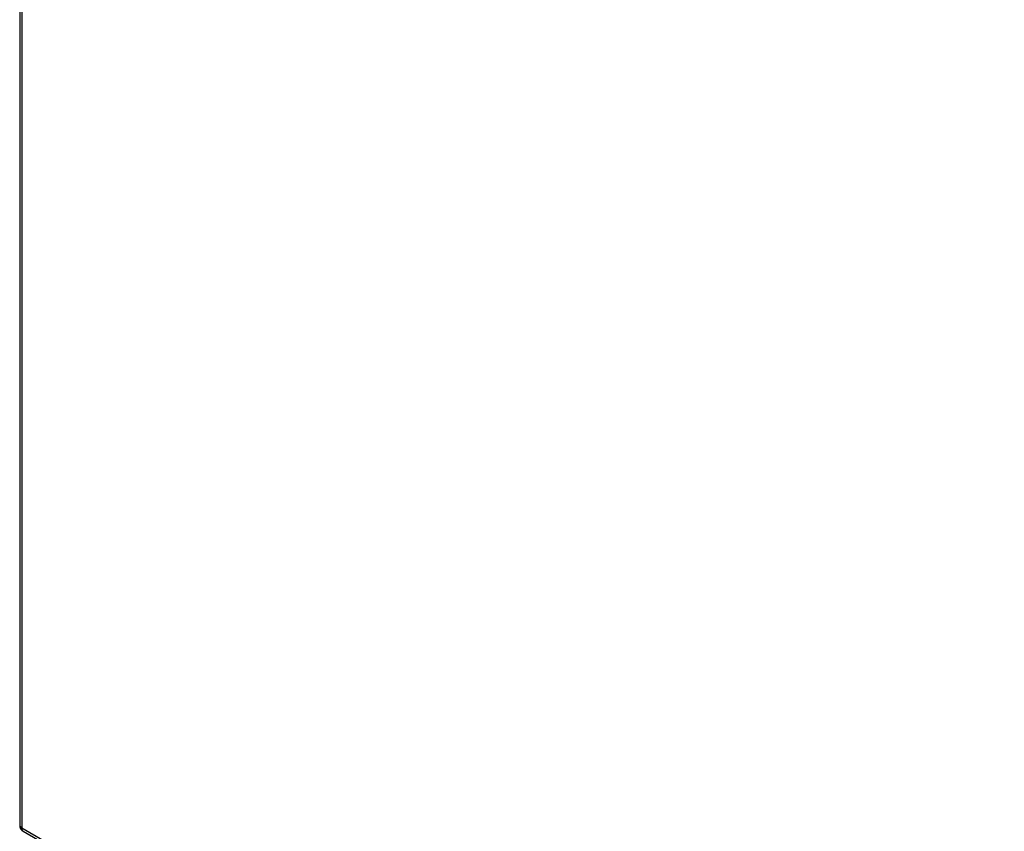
# Model space of a CAD drawing. Header units: inches. Extents: x 11 to 342, y 26 to 169.
# Tile 128 of 149: x 290 to 304, y 138 to 150. Entities that reach past the tile are written whole.
import ezdxf

# ---------------------------------------------------------------- set-up
doc = ezdxf.new("R2010")
doc.units = ezdxf.units.IN
doc.header["$MEASUREMENT"] = 0
doc.layers.add('Visible Edges(ANSI)', color=7, linetype='Continuous', lineweight=25)
doc.layers.add('Visible Tangent Edges(ANSI)', color=7, linetype='Continuous', lineweight=25)

msp = doc.modelspace()

# ---------------------------------------------------------------- linework, layer by layer
at = {"layer": 'Visible Edges(ANSI)'}
for p, q in [((290.292, 160.307), (290.292, 138.462)), ((290.342, 138.376), (340.974, 109.219))]:
    msp.add_line(p, q, dxfattribs=at)
msp.add_arc((290.391, 138.462), 0.099, 180, 240.064, dxfattribs=at)
at = {"layer": 'Visible Tangent Edges(ANSI)'}
for p, q in [((290.321, 160.266), (290.321, 138.422)), ((290.321, 138.422), (340.953, 109.264))]:
    msp.add_line(p, q, dxfattribs=at)
for major_axis, ratio, start_param, end_param in [((-0.099, 0), 0.575862, 0, 0.785398), ((-0.0494, -0.0858), 0.578093, 5.495853, 6.283185)]:
    msp.add_ellipse((290.391, 138.462), major_axis=major_axis, ratio=ratio, start_param=start_param, end_param=end_param, dxfattribs=at)

doc.saveas('drawing.dxf')
